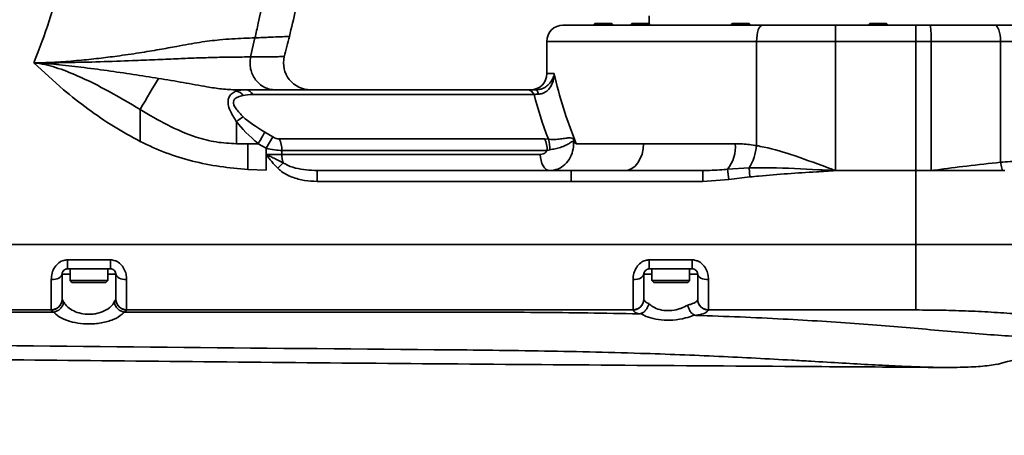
# Model space of a CAD drawing. Header units: millimetres. Extents: x 6316 to 18291, y -19059 to -9021.
# Tile 32 of 146: x 11502 to 11685, y -15915 to -15838. Entities that reach past the tile are written whole.
import ezdxf

# ---------------------------------------------------------------- set-up
doc = ezdxf.new("R2010")
doc.units = ezdxf.units.MM
doc.header["$LTSCALE"] = 10
doc.header["$PDSIZE"] = -1
doc.linetypes.add('CENTER', pattern=[50.8, 31.75, -6.35, 6.35, -6.35])
doc.layers.get('Defpoints').update_dxf_attribs({"true_color": 0x5e5e5e})
doc.layers.add('中心线层', color=1, linetype='CENTER')
doc.dimstyles.new('ISO-25', dxfattribs={"dimscale": 20, "dimtxt": 4, "dimasz": 3.05, "dimexe": 3, "dimexo": 0.625, "dimtad": 1, "dimdec": 0, "dimtxsty": 'Standard', "dimcen": 2.5, "dimclrd": 1, "dimclre": 1, "dimclrt": 4, "dimadec": 1, "dimazin": 2, "dimtfac": 1, "dimtdec": 0, "dimtmove": 0, "dimatfit": 0, "dimfxl": 1, "dimarcsym": 0})

# ---------------------------------------------------------------- blocks, each defined once
blk = doc.blocks.new('*D145')
at = {"layer": 'Defpoints', "color": 0, "linetype": 'ByBlock', "lineweight": 20, "transparency": 16777216}
for p in [(10584.24, -15808.37), (11013.17, -16065.33)]:
    blk.add_point(p, dxfattribs=at)
at = {"layer": '中心线层', "color": 1, "linetype": 'ByBlock', "lineweight": -2, "transparency": 16777216}
for p, q in [((10584.24, -15808.37), (11013.17, -16065.33)), ((11065.49, -16096.68), (11477.26, -16343.36))]:
    blk.add_line(p, q, dxfattribs=at)
at = {"layer": '中心线层', "color": 1, "linetype": 'ByBlock', "lineweight": 20, "transparency": 16777216}
blk.add_solid([(11070.72, -16087.96), (11060.27, -16105.4), (11013.17, -16065.33)], dxfattribs=at)
at = {"layer": '中心线层', "color": 4, "linetype": 'ByBlock', "lineweight": 20, "transparency": 16777216, "insert": (11399.48, -16235.04), "char_height": 80, "attachment_point": 5, "rotation": 329.0753}
blk.add_mtext('R500', dxfattribs=at)

msp = doc.modelspace()

# ---------------------------------------------------------------- linework, layer by layer
at = {"color": 7, "linetype": 'Continuous', "lineweight": 35}
for p, q in [((11618.74, -15836.87), (11618.74, -15838.42)), ((11602.74, -15838.62), (11639.78, -15838.62)), ((11608.67, -15838.32), (11608.37, -15838.62)), ((11608.67, -15838.32), (11610.24, -15838.32)), ((11610.24, -15838.32), (11611.81, -15838.32)), ((11612.11, -15838.62), (11611.81, -15838.32)), ((11615.51, -15838.32), (11615.21, -15838.62)), ((11615.51, -15838.32), (11617.86, -15838.32)), ((11617.86, -15838.32), (11618.65, -15838.32)), ((11618.95, -15838.62), (11618.65, -15838.32)), ((11634.17, -15838.32), (11633.87, -15838.62)), ((11634.17, -15838.32), (11637.1, -15838.32)), ((11637.1, -15838.32), (11637.31, -15838.32)), ((11637.61, -15838.62), (11637.31, -15838.32)), ((11639.78, -15838.62), (11653.35, -15838.62)), ((11653.35, -15838.62), (11653.35, -15841.62)), ((11653.35, -15838.62), (11668.24, -15838.62)), ((11659.67, -15838.32), (11659.37, -15838.62)), ((11659.67, -15838.32), (11662.81, -15838.32)), ((11663.11, -15838.62), (11662.81, -15838.32)), ((11668.24, -15838.62), (11670.94, -15838.62)), ((11670.94, -15838.62), (11682.86, -15838.62)), ((11682.86, -15838.62), (11706.4, -15838.62)), ((11544.76, -15844.51), (11545.55, -15840.97)), ((11599.74, -15841.62), (11599.74, -15847.62)), ((11638.68, -15841.62), (11599.74, -15841.62)), ((11653.35, -15841.62), (11638.68, -15841.62)), ((11638.68, -15860.98), (11638.68, -15841.62)), ((11653.35, -15841.62), (11653.35, -15865.62)), ((11668.24, -15841.62), (11653.35, -15841.62)), ((11671.08, -15841.62), (11668.24, -15841.62)), ((11668.24, -15841.62), (11668.24, -15865.62)), ((11671.08, -15865.62), (11671.08, -15841.62)), ((11683.97, -15841.62), (11671.08, -15841.62)), ((11683.97, -15841.62), (11683.97, -15864.07)), ((11709.63, -15841.62), (11683.97, -15841.62)), ((11504.65, -15845.63), (11504.52, -15845.62)), ((11510, -15850.62), (11504.52, -15845.62)), ((11504.65, -15845.63), (11504.65, -15845.63)), ((11599.74, -15847.62), (11601.12, -15847.62)), ((11542.13, -15850.84), (11542.13, -15850.62)), ((11542.13, -15850.62), (11543.88, -15850.62)), ((11543.88, -15850.62), (11596.12, -15850.62)), ((11597.37, -15851.5), (11545.13, -15851.5)), ((11524.24, -15860.21), (11524.24, -15854.26)), ((11542.13, -15860.62), (11542.13, -15856.54)), ((11547.4, -15858.5), (11548.87, -15859.36)), ((11548.87, -15859.36), (11547.62, -15861.48)), ((11550.04, -15859.75), (11599.31, -15859.75)), ((11599.31, -15859.75), (11600.03, -15859.79)), ((11544.24, -15860.62), (11542.13, -15860.62)), ((11544.24, -15860.62), (11544.24, -15865.4)), ((11546.16, -15860.62), (11544.24, -15860.62)), ((11547.62, -15861.48), (11546.16, -15860.62)), ((11547.62, -15862.62), (11547.62, -15861.48)), ((11605.19, -15860.62), (11617.68, -15860.62)), ((11617.68, -15860.62), (11634.73, -15860.62)), ((11547.62, -15862.62), (11550.56, -15862.62)), ((11547.62, -15865.56), (11547.62, -15862.62)), ((11550.56, -15861.87), (11550.56, -15862.62)), ((11599.82, -15861.87), (11550.56, -15861.87)), ((11550.56, -15862.62), (11598.53, -15862.62)), ((11600.27, -15861.74), (11599.82, -15861.87)), ((11549.8, -15865.19), (11550.81, -15864.16)), ((11633.25, -15865.37), (11637.27, -15865.13)), ((11637.45, -15866.79), (11637.27, -15865.13)), ((11547.62, -15865.56), (11544.24, -15865.4)), ((11557.09, -15867.62), (11557.09, -15865.62)), ((11557.09, -15865.62), (11604.24, -15865.62)), ((11604.24, -15867.62), (11604.24, -15865.62)), ((11604.24, -15865.62), (11628.71, -15865.62)), ((11628.71, -15865.62), (11629.12, -15865.6)), ((11628.71, -15867.62), (11628.71, -15865.62)), ((11633.53, -15867.26), (11633.25, -15865.37)), ((11637.45, -15866.79), (11633.53, -15867.26)), ((11668.24, -15865.62), (11653.35, -15865.62)), ((11668.24, -15879.37), (11668.24, -15865.62)), ((11671.08, -15865.62), (11668.24, -15865.62)), ((11671.13, -15865.62), (11671.08, -15865.62)), ((11684.77, -15865.62), (11684.37, -15865.62)), ((11604.24, -15867.62), (11557.09, -15867.62)), ((11628.71, -15867.62), (11604.24, -15867.62)), ((11633.53, -15867.26), (11628.71, -15867.62)), ((11668.24, -15879.37), (11180.74, -15879.37)), ((11668.24, -15879.37), (11320.24, -15879.37)), ((11510.74, -15882.2), (11518.74, -15882.2)), ((11618.74, -15882.2), (11626.74, -15882.2)), ((11511.24, -15884.87), (11509.74, -15884.87)), ((11518.74, -15883.87), (11510.74, -15883.87)), ((11511.24, -15883.87), (11511.24, -15886.02)), ((11518.24, -15886.02), (11518.24, -15883.87)), ((11519.74, -15884.87), (11518.24, -15884.87)), ((11619.24, -15884.87), (11617.74, -15884.87)), ((11626.74, -15883.87), (11618.74, -15883.87)), ((11619.24, -15883.87), (11619.24, -15886.02)), ((11626.24, -15886.02), (11626.24, -15883.87)), ((11627.74, -15884.87), (11626.24, -15884.87)), ((11511.24, -15886.02), (11511.59, -15886.37)), ((11511.24, -15886.02), (11518.24, -15886.02)), ((11517.89, -15886.37), (11511.59, -15886.37)), ((11517.89, -15886.37), (11518.24, -15886.02)), ((11518.24, -15886.02), (11518.24, -15886.02)), ((11619.24, -15886.02), (11619.59, -15886.37)), ((11619.24, -15886.02), (11626.24, -15886.02)), ((11625.89, -15886.37), (11619.59, -15886.37)), ((11625.89, -15886.37), (11626.24, -15886.02)), ((11626.24, -15886.02), (11626.24, -15886.02)), ((11509.74, -15889.51), (11509.74, -15889.54)), ((11509.74, -15889.54), (11510.03, -15889.99)), ((11519.45, -15889.99), (11519.74, -15889.54)), ((11519.74, -15889.54), (11519.74, -15889.51)), ((11617.74, -15889.51), (11617.74, -15889.54)), ((11627.74, -15889.54), (11627.74, -15889.51)), ((11507.74, -15891.5), (11413.74, -15891.5)), ((11508.06, -15891.9), (11507.74, -15891.5)), ((11508.23, -15891.88), (11508.06, -15891.9)), ((11521.42, -15891.9), (11521.24, -15891.88)), ((11521.74, -15891.5), (11521.42, -15891.9)), ((11615.74, -15891.5), (11521.74, -15891.5)), ((11572.81, -15891.9), (11578.84, -15891.9)), ((11668.24, -15891.5), (11629.74, -15891.5))]:
    msp.add_line(p, q, dxfattribs=at)
at = {"color": 7, "linetype": 'Continuous', "lineweight": 35, "flags": 128}
for points in [[(11639.78, -15838.62), (11639.56, -15838.68), (11639.36, -15838.85), (11639.16, -15839.13), (11639, -15839.5), (11638.86, -15839.96), (11638.76, -15840.48), (11638.7, -15841.04), (11638.68, -15841.62)], [(11668.24, -15838.62), (11668.24, -15838.68), (11668.24, -15838.85), (11668.24, -15839.13), (11668.24, -15839.5), (11668.24, -15839.96), (11668.24, -15840.48), (11668.24, -15841.04), (11668.24, -15841.62)], [(11683.97, -15841.62), (11683.95, -15841.04), (11683.89, -15840.48), (11683.79, -15839.96), (11683.65, -15839.5), (11683.48, -15839.13), (11683.29, -15838.85), (11683.08, -15838.68), (11682.86, -15838.62)], [(11524.24, -15854.26), (11524.71, -15853.48), (11525.17, -15852.7), (11525.63, -15851.93), (11526.07, -15851.18), (11526.5, -15850.46), (11526.9, -15849.77), (11527.29, -15849.11), (11527.65, -15848.5)], [(11598.16, -15851.42), (11598.11, -15851.24), (11598.07, -15851.08), (11598.02, -15850.95), (11597.96, -15850.83), (11597.91, -15850.74), (11597.85, -15850.68), (11597.8, -15850.64), (11597.74, -15850.62)], [(11547.4, -15858.5), (11547.29, -15858.7), (11547.16, -15858.92), (11547.02, -15859.16), (11546.86, -15859.43), (11546.69, -15859.71), (11546.52, -15860.01), (11546.34, -15860.31), (11546.16, -15860.62)], [(11614.14, -15865.62), (11614.83, -15865.53), (11615.5, -15865.24), (11616.11, -15864.78), (11616.65, -15864.16), (11617.09, -15863.4), (11617.41, -15862.54), (11617.62, -15861.6), (11617.68, -15860.62)], [(11598.53, -15862.62), (11598.56, -15863.21), (11598.66, -15863.77), (11598.82, -15864.29), (11599.04, -15864.75), (11599.31, -15865.12), (11599.61, -15865.4), (11599.95, -15865.57), (11600.29, -15865.62)], [(11510.74, -15883.87), (11510.74, -15883.84), (11510.74, -15883.75), (11510.74, -15883.6), (11510.74, -15883.4), (11510.74, -15883.15), (11510.74, -15882.86), (11510.74, -15882.54), (11510.74, -15882.2)], [(11518.74, -15883.87), (11518.74, -15883.84), (11518.74, -15883.75), (11518.74, -15883.6), (11518.74, -15883.4), (11518.74, -15883.15), (11518.74, -15882.86), (11518.74, -15882.54), (11518.74, -15882.2)], [(11618.74, -15883.87), (11618.74, -15883.84), (11618.74, -15883.75), (11618.74, -15883.6), (11618.74, -15883.4), (11618.74, -15883.15), (11618.74, -15882.86), (11618.74, -15882.54), (11618.74, -15882.2)], [(11626.74, -15883.87), (11626.74, -15883.84), (11626.74, -15883.75), (11626.74, -15883.6), (11626.74, -15883.4), (11626.74, -15883.15), (11626.74, -15882.86), (11626.74, -15882.54), (11626.74, -15882.2)], [(11509.74, -15884.87), (11509.7, -15885.06), (11509.59, -15885.25), (11509.4, -15885.42), (11509.15, -15885.57), (11508.85, -15885.69), (11508.51, -15885.78), (11508.13, -15885.84), (11507.74, -15885.85)], [(11521.74, -15885.85), (11521.35, -15885.84), (11520.97, -15885.78), (11520.63, -15885.69), (11520.33, -15885.57), (11520.08, -15885.42), (11519.89, -15885.25), (11519.78, -15885.06), (11519.74, -15884.87)], [(11617.74, -15884.87), (11617.7, -15885.06), (11617.59, -15885.25), (11617.4, -15885.42), (11617.15, -15885.57), (11616.85, -15885.69), (11616.51, -15885.78), (11616.13, -15885.84), (11615.74, -15885.85)], [(11629.74, -15885.85), (11629.35, -15885.84), (11628.97, -15885.78), (11628.63, -15885.69), (11628.33, -15885.57), (11628.08, -15885.42), (11627.89, -15885.25), (11627.78, -15885.06), (11627.74, -15884.87)], [(11508.06, -15891.9), (11480.67, -15891.9), (11454.08, -15891.9)], [(11572.81, -15891.9), (11546.73, -15891.9), (11521.42, -15891.9)]]:
    msp.add_lwpolyline(points, dxfattribs=at)
at = {"color": 7, "linetype": 'Continuous', "lineweight": 35}
for centre, radius, start, end in [((11602.74, -15841.62), 3, 90, 180), ((11655.07, -15840.88), 16.02, 357.3232, 8.0779), ((11555.86, -15845.62), 5, 166.5548, 270), ((11596.74, -15847.62), 3, 270, 0), ((11543.74, -15852.15), 1.54, 25.0734, 84.6172), ((11595.98, -15852.15), 1.54, 25.0734, 84.6172), ((11541.58, -15853.05), 2.27, 37.8016, 76.0526), ((11546.09, -15860.74), 5.77, 118.0067, 133.2996), ((11546.3, -15861.78), 4.26, 358.8609, 28.5235), ((11595.56, -15861.78), 4.26, 358.8609, 28.5235), ((11595.76, -15861.3), 4.53, 354.5146, 19.5119), ((11607.52, -15860.64), 2.85, 165.0521, 172.7575), ((11628.29, -15861.22), 6.46, 320.1551, 5.3311), ((11628.78, -15859.95), 9.95, 328.6065, 354.0203), ((11555.24, -15862.65), 4.69, 179.6454, 198.8187), ((11507.76, -15889.48), 1.98, 269.3924, 359.3792), ((11507.75, -15889.51), 1.99, 269.7125, 359.0895), ((11521.72, -15889.48), 1.98, 180.6208, 270.6076), ((11521.73, -15889.51), 1.99, 180.9105, 270.2875), ((11615.76, -15889.48), 1.98, 269.3924, 359.3792), ((11615.75, -15889.51), 1.99, 269.7125, 359.0895), ((11629.72, -15889.48), 1.98, 180.6208, 270.6076), ((11629.73, -15889.51), 1.99, 180.9105, 270.2875)]:
    msp.add_arc(centre, radius, start, end, dxfattribs=at)
for centre, major_axis, ratio, start_param, end_param in [((11661.24, -15873.73), (-53.86, 58.4), 0.508245, 0.715729, 0.927812), ((11555.78, -15860.62), (15.05, -8.79), 0.316835, 2.644513, 2.85491), ((11557.03, -15858.5), (15.23, -5.84), 0.25307, 2.558298, 2.768695), ((11660, -15875.85), (-57.48, 57.48), 0.509225, 0.712662, 0.84812), ((11557.03, -15858.5), (15.23, -5.84), 0.25307, 3.707991, 4.129095), ((11555.78, -15860.62), (15.05, -8.79), 0.316835, 3.794206, 4.215309), ((11548.87, -15857.75), (-1.78, 1.78), 0.509225, 2.041796, 2.670593), ((11547.62, -15859.87), (4.98, -1.3), 0.304779, 4.79177, 5.420566)]:
    msp.add_ellipse(centre, major_axis=major_axis, ratio=ratio, start_param=start_param, end_param=end_param, dxfattribs=at)
for points, knots in [([(11504.52, -15845.62), (11505.51, -15843.03), (11507.68, -15837.34), (11510.1, -15828.23), (11511.81, -15818.38), (11512.03, -15811.72), (11512.13, -15808.37)], [0, 0, 0, 0, 0.217455, 0.477961, 0.737844, 1, 1, 1, 1]), ([(11548.94, -15820.58), (11548.61, -15823.57), (11547.96, -15829.5), (11546.66, -15836.27), (11545.76, -15840.06), (11545.55, -15840.97)], [0, 0, 0, 0, 0.435407, 0.865032, 1, 1, 1, 1]), ([(11551.94, -15840.7), (11552.74, -15837.41), (11553.95, -15832.45), (11554.56, -15827.4), (11554.77, -15825.7)], [0, 0, 0, 0, 0.664948, 1, 1, 1, 1]), ([(11504.52, -15845.62), (11506.01, -15845.59), (11508.82, -15845.53), (11512.83, -15845.18), (11516.5, -15844.8), (11520.24, -15844.33), (11524.02, -15843.78), (11527.74, -15843.16), (11531.57, -15842.45), (11534.71, -15841.88), (11537.24, -15841.53), (11539.3, -15841.3), (11541.43, -15841.14), (11543.59, -15841.04), (11544.88, -15840.99), (11545.55, -15840.97)], [0, 0, 0, 0, 0.082817, 0.156412, 0.224562, 0.288655, 0.368826, 0.442468, 0.511012, 0.611249, 0.663699, 0.720525, 0.804377, 0.898654, 1, 1, 1, 1]), ([(11545.55, -15840.97), (11546.53, -15840.93), (11548.46, -15840.85), (11550.46, -15840.77), (11551.61, -15840.72), (11552.09, -15840.7), (11551.95, -15840.7), (11551.95, -15840.7)], [0, 0, 0, 0, 0.255376, 0.505788, 0.752608, 0.99893, 1, 1, 1, 1]), ([(11550.99, -15844.49), (11551.15, -15843.86), (11551.46, -15842.59), (11551.79, -15841.33), (11551.95, -15840.7)], [0, 0, 0, 0, 0.503454, 1, 1, 1, 1]), ([(11504.52, -15845.62), (11506.57, -15845.61), (11510.67, -15845.58), (11516.81, -15845.42), (11522.3, -15845.23), (11527.04, -15845.04), (11530.96, -15844.86), (11534.38, -15844.72), (11537.69, -15844.61), (11540.63, -15844.55), (11542.96, -15844.53), (11544.26, -15844.52), (11544.76, -15844.51), (11544.76, -15844.51)], [0, 0, 0, 0, 0.115864, 0.231727, 0.34695, 0.430785, 0.514472, 0.597168, 0.679979, 0.800169, 0.920701, 0.999999, 1, 1, 1, 1]), ([(11544.76, -15844.51), (11544.76, -15844.51), (11545.79, -15844.51), (11547.63, -15844.49), (11549.55, -15844.47), (11550.62, -15844.46), (11551.07, -15844.45), (11550.97, -15844.46), (11550.95, -15844.46)], [0, 0, 0, 0, 0.000002, 0.258492, 0.518963, 0.740184, 0.961392, 1, 1, 1, 1]), ([(11504.65, -15845.63), (11504.78, -15845.63), (11505.09, -15845.64), (11505.4, -15845.65), (11505.92, -15845.68), (11506.3, -15845.7), (11507.34, -15845.78), (11509.56, -15845.97), (11513.37, -15846.42), (11518.13, -15847.05), (11522.97, -15847.76), (11526.09, -15848.26), (11527.65, -15848.5)], [0, 0, 0, 0, 0.017372, 0.0391, 0.040254, 0.083652, 0.088545, 0.173656, 0.368915, 0.579398, 0.790068, 1, 1, 1, 1]), ([(11524.24, -15854.26), (11522.34, -15853.14), (11518.53, -15850.89), (11513.3, -15848.23), (11509.27, -15846.65), (11506.89, -15845.99), (11505.72, -15845.76), (11505.08, -15845.66), (11504.78, -15845.64), (11504.65, -15845.63)], [0, 0, 0, 0, 0.307853, 0.615346, 0.815385, 0.910133, 0.957767, 0.981121, 1, 1, 1, 1]), ([(11527.65, -15848.5), (11529.2, -15848.76), (11532.31, -15849.27), (11536.12, -15849.98), (11539.37, -15850.51), (11541.21, -15850.59), (11542.13, -15850.62)], [0, 0, 0, 0, 0.304479, 0.612673, 0.805959, 1, 1, 1, 1]), ([(11597.74, -15850.62), (11597.99, -15850.61), (11598.3, -15850.58), (11598.93, -15850.4), (11599.6, -15850.06), (11600.36, -15849.36), (11600.88, -15848.53), (11601.07, -15847.92), (11601.12, -15847.63), (11601.12, -15847.62)], [0, 0, 0, 0, 0.142861, 0.178961, 0.363248, 0.563533, 0.789655, 0.9955, 1, 1, 1, 1]), ([(11601.12, -15847.62), (11601.12, -15847.63), (11601.12, -15848), (11601.02, -15848.78), (11600.62, -15849.85), (11599.96, -15850.73), (11599.33, -15851.16), (11598.72, -15851.38), (11598.41, -15851.4), (11598.16, -15851.42)], [0, 0, 0, 0, 0.0039599, 0.2097108, 0.43571, 0.6363967, 0.8211006, 0.8573822, 1, 1, 1, 1]), ([(11524.24, -15860.21), (11522.58, -15859.3), (11519.23, -15857.47), (11514.51, -15854.2), (11511.5, -15851.82), (11510, -15850.62)], [0, 0, 0, 0, 0.331184, 0.664972, 1, 1, 1, 1]), ([(11596.12, -15850.62), (11596.53, -15850.62), (11597.04, -15850.62), (11597.62, -15850.62), (11597.74, -15850.62)], [0, 0, 0, 0, 0.7997981, 1, 1, 1, 1]), ([(11542.13, -15856.54), (11541.69, -15855.84), (11540.98, -15854.76), (11540.57, -15853.41), (11540.53, -15852.55), (11540.76, -15851.83), (11541.3, -15851.22), (11541.84, -15850.97), (11542.13, -15850.84)], [0, 0, 0, 0, 0.265302, 0.417185, 0.535515, 0.653339, 0.817784, 1, 1, 1, 1]), ([(11543.38, -15851.66), (11543.03, -15851.74), (11542.39, -15851.9), (11541.75, -15852.29), (11541.51, -15852.81), (11541.6, -15853.44), (11542.16, -15854.43), (11542.9, -15855.16), (11543.38, -15855.64)], [0, 0, 0, 0, 0.196754, 0.358712, 0.466964, 0.575466, 0.722576, 1, 1, 1, 1]), ([(11598.16, -15851.42), (11598.1, -15851.42), (11597.88, -15851.42), (11597.6, -15851.45), (11597.43, -15851.49), (11597.37, -15851.5)], [0, 0, 0, 0, 0.1930721, 0.7417988, 1, 1, 1, 1]), ([(11542.13, -15860.62), (11540.88, -15860.56), (11538.33, -15860.43), (11533.99, -15859.31), (11529.25, -15857.23), (11525.92, -15855.26), (11524.24, -15854.26)], [0, 0, 0, 0, 0.195744, 0.396596, 0.695805, 1, 1, 1, 1]), ([(11600.03, -15859.79), (11600.34, -15859.81), (11600.97, -15859.86), (11602.05, -15859.78), (11603.04, -15859.64), (11603.83, -15859.52), (11604.32, -15859.52), (11604.61, -15859.68), (11604.72, -15859.83), (11604.77, -15859.9)], [0, 0, 0, 0, 0.165116, 0.335501, 0.518208, 0.683122, 0.84793, 0.936087, 1, 1, 1, 1]), ([(11544.24, -15865.4), (11542.5, -15865.25), (11539.04, -15864.95), (11533.93, -15863.93), (11528.95, -15862.42), (11525.82, -15860.95), (11524.24, -15860.21)], [0, 0, 0, 0, 0.251494, 0.501398, 0.749904, 1, 1, 1, 1]), ([(11604.69, -15860.28), (11604.67, -15860.25), (11604.64, -15860.22), (11604.56, -15860.2), (11604.36, -15860.26), (11603.95, -15860.54), (11603.24, -15860.94), (11602.31, -15861.33), (11601.25, -15861.61), (11600.6, -15861.69), (11600.27, -15861.74)], [0, 0, 0, 0, 0.029853, 0.039129, 0.102424, 0.247354, 0.412065, 0.608654, 0.802286, 1, 1, 1, 1]), ([(11604.69, -15860.28), (11604.7, -15860.39), (11604.72, -15860.84), (11604.63, -15861.84), (11604.16, -15863.24), (11603.15, -15864.55), (11601.81, -15865.45), (11600.8, -15865.57), (11600.29, -15865.62)], [0, 0, 0, 0, 0.042384, 0.162549, 0.368941, 0.578988, 0.789938, 1, 1, 1, 1]), ([(11605.19, -15860.62), (11605.19, -15860.62), (11605.02, -15860.51), (11604.86, -15860.39), (11604.69, -15860.28)], [0, 0, 0, 0, 0.016555, 1, 1, 1, 1]), ([(11604.77, -15859.9), (11604.91, -15860.14), (11605.05, -15860.38), (11605.19, -15860.62), (11605.19, -15860.62)], [0, 0, 0, 0, 0.98636, 1, 1, 1, 1]), ([(11634.73, -15860.62), (11635.17, -15860.63), (11636.48, -15860.66), (11637.81, -15860.85), (11638.68, -15860.98)], [0, 0, 0, 0, 0.343743, 1, 1, 1, 1]), ([(11638.68, -15860.98), (11638.9, -15861.03), (11641, -15861.41), (11645.33, -15862.66), (11650, -15864.37), (11652.78, -15865.41), (11653.34, -15865.62), (11653.35, -15865.62)], [0, 0, 0, 0, 0.047566, 0.433743, 0.88653, 0.997458, 1, 1, 1, 1]), ([(11549.8, -15865.19), (11549.42, -15864.79), (11548.84, -15864.18), (11548.14, -15863.3), (11547.8, -15862.85), (11547.62, -15862.63), (11547.62, -15862.62)], [0, 0, 0, 0, 0.496379, 0.746042, 0.995805, 1, 1, 1, 1]), ([(11547.62, -15862.62), (11547.62, -15862.63), (11547.91, -15862.76), (11548.48, -15863.03), (11549.56, -15863.53), (11550.32, -15863.92), (11550.81, -15864.16)], [0, 0, 0, 0, 0.004019, 0.265917, 0.522043, 1, 1, 1, 1]), ([(11598.53, -15862.62), (11598.71, -15862.6), (11599.09, -15862.55), (11599.54, -15862.25), (11599.75, -15861.97), (11599.82, -15861.87)], [0, 0, 0, 0, 0.383572, 0.76728, 1, 1, 1, 1]), ([(11557.09, -15867.62), (11556.32, -15867.59), (11554.73, -15867.52), (11552.37, -15866.88), (11550.7, -15866.02), (11549.94, -15865.32), (11549.8, -15865.19)], [0, 0, 0, 0, 0.29692, 0.603294, 0.929357, 1, 1, 1, 1]), ([(11550.81, -15864.16), (11550.93, -15864.24), (11551.63, -15864.69), (11553.71, -15865.43), (11555.75, -15865.54), (11557.09, -15865.62)], [0, 0, 0, 0, 0.064096, 0.380509, 1, 1, 1, 1]), ([(11637.27, -15865.13), (11638.6, -15865.12), (11642.88, -15865.08), (11648.16, -15865.35), (11652.18, -15865.56), (11653.25, -15865.62), (11653.34, -15865.62), (11653.35, -15865.62)], [0, 0, 0, 0, 0.248163, 0.800315, 0.983356, 0.997365, 1, 1, 1, 1]), ([(11671.55, -15865.56), (11671.69, -15865.55), (11673.75, -15865.27), (11677.99, -15864.72), (11681.9, -15864.3), (11683.97, -15864.07)], [0, 0, 0, 0, 0.033033, 0.486778, 1, 1, 1, 1]), ([(11683.97, -15864.07), (11685.14, -15863.98), (11687.55, -15863.78), (11691.09, -15863.65), (11693.39, -15863.63), (11694.54, -15863.62)], [0, 0, 0, 0, 0.320204, 0.660702, 1, 1, 1, 1]), ([(11684.37, -15865.62), (11684.34, -15865.55), (11684.25, -15865.33), (11684.14, -15864.9), (11684.03, -15864.46), (11683.99, -15864.17), (11683.97, -15864.07)], [0, 0, 0, 0, 0.17434, 0.5, 0.82566, 1, 1, 1, 1]), ([(11629.12, -15865.6), (11630.31, -15865.57), (11631.69, -15865.53), (11633.06, -15865.39), (11633.25, -15865.37)], [0, 0, 0, 0, 0.861482, 1, 1, 1, 1]), ([(11653.35, -15865.62), (11653.34, -15865.63), (11652.15, -15865.7), (11647.4, -15866), (11642.1, -15866.33), (11638, -15866.74), (11637.45, -15866.79)], [0, 0, 0, 0, 0.0026, 0.225001, 0.894856, 1, 1, 1, 1]), ([(11671.13, -15865.62), (11671.13, -15865.62), (11671.13, -15865.62), (11671.14, -15865.62), (11671.14, -15865.62), (11671.16, -15865.62), (11671.23, -15865.61), (11671.36, -15865.59), (11671.48, -15865.57), (11671.55, -15865.56)], [0, 0, 0, 0, 0.000401, 0.0029456, 0.0096794, 0.0347562, 0.1315087, 0.5115936, 1, 1, 1, 1]), ([(11684.37, -15865.62), (11682.16, -15865.62), (11677.81, -15865.62), (11673.34, -15865.62), (11671.13, -15865.62)], [0, 0, 0, 0, 0.5077378, 1, 1, 1, 1]), ([(11668.24, -15879.37), (11668.24, -15880.07), (11668.24, -15881.48), (11668.24, -15883.57), (11668.24, -15885.56), (11668.24, -15887.37), (11668.24, -15888.94), (11668.24, -15890.19), (11668.24, -15891.04), (11668.24, -15891.35), (11668.24, -15891.5)], [0, 0, 0, 0, 0.122911, 0.245702, 0.371398, 0.49711, 0.622814, 0.74849, 0.874172, 1, 1, 1, 1]), ([(11718.36, -15879.37), (11717.62, -15879.37), (11715.67, -15879.37), (11711.79, -15879.37), (11706.89, -15879.37), (11701.48, -15879.37), (11695.64, -15879.37), (11689.46, -15879.37), (11682.79, -15879.37), (11675.69, -15879.37), (11670.73, -15879.37), (11668.24, -15879.37)], [0, 0, 0, 0, 0.068559, 0.181932, 0.295666, 0.409038, 0.52241, 0.636142, 0.749511, 0.874756, 1, 1, 1, 1]), ([(11718.39, -15879.37), (11717.56, -15879.37), (11715.33, -15879.37), (11710.75, -15879.37), (11704.87, -15879.37), (11698.32, -15879.37), (11691.26, -15879.37), (11683.82, -15879.37), (11676.09, -15879.37), (11670.86, -15879.37), (11668.24, -15879.37)], [0, 0, 0, 0, 0.077545, 0.208927, 0.341, 0.472847, 0.604293, 0.73661, 0.868067, 1, 1, 1, 1]), ([(11507.74, -15885.85), (11507.77, -15885.46), (11507.83, -15884.68), (11508.33, -15883.56), (11509.1, -15882.71), (11509.95, -15882.26), (11510.51, -15882.21), (11510.74, -15882.2)], [0, 0, 0, 0, 0.2447, 0.48373, 0.689156, 0.875746, 1, 1, 1, 1]), ([(11518.74, -15882.2), (11519.03, -15882.22), (11519.37, -15882.26), (11520, -15882.5), (11520.65, -15882.94), (11521.3, -15883.83), (11521.68, -15884.85), (11521.72, -15885.52), (11521.74, -15885.85)], [0, 0, 0, 0, 0.158624, 0.183747, 0.37604, 0.580707, 0.795252, 1, 1, 1, 1]), ([(11615.74, -15885.85), (11615.77, -15885.46), (11615.83, -15884.68), (11616.33, -15883.56), (11617.1, -15882.71), (11617.95, -15882.26), (11618.51, -15882.21), (11618.74, -15882.2)], [0, 0, 0, 0, 0.2447, 0.48373, 0.689156, 0.875746, 1, 1, 1, 1]), ([(11626.74, -15882.2), (11627.03, -15882.22), (11627.37, -15882.26), (11628, -15882.5), (11628.65, -15882.94), (11629.3, -15883.83), (11629.68, -15884.85), (11629.72, -15885.52), (11629.74, -15885.85)], [0, 0, 0, 0, 0.158624, 0.183747, 0.37604, 0.580707, 0.795252, 1, 1, 1, 1]), ([(11510.74, -15883.87), (11510.66, -15883.88), (11510.48, -15883.89), (11510.2, -15884.01), (11510.04, -15884.15), (11509.89, -15884.34), (11509.76, -15884.58), (11509.75, -15884.77), (11509.74, -15884.87)], [0, 0, 0, 0, 0.112914, 0.280459, 0.449971, 0.467403, 0.708543, 1, 1, 1, 1]), ([(11509.74, -15884.87), (11509.74, -15885.25), (11509.74, -15886.5), (11509.74, -15887.99), (11509.74, -15889.06), (11509.74, -15889.36), (11509.74, -15889.51)], [0, 0, 0, 0, 0.155821, 0.518753, 0.753972, 1, 1, 1, 1]), ([(11519.74, -15884.87), (11519.73, -15884.79), (11519.72, -15884.62), (11519.6, -15884.34), (11519.38, -15884.08), (11519.08, -15883.91), (11518.85, -15883.88), (11518.74, -15883.87)], [0, 0, 0, 0, 0.247236, 0.471409, 0.661308, 0.833608, 1, 1, 1, 1]), ([(11519.74, -15889.51), (11519.74, -15889.34), (11519.74, -15888.95), (11519.74, -15887.45), (11519.74, -15885.73), (11519.74, -15884.87)], [0, 0, 0, 0, 0.26729, 0.634228, 1, 1, 1, 1]), ([(11618.74, -15883.87), (11618.66, -15883.88), (11618.48, -15883.89), (11618.2, -15884.01), (11618.04, -15884.15), (11617.89, -15884.34), (11617.76, -15884.58), (11617.75, -15884.77), (11617.74, -15884.87)], [0, 0, 0, 0, 0.112914, 0.280459, 0.449971, 0.467403, 0.708543, 1, 1, 1, 1]), ([(11617.74, -15884.87), (11617.74, -15885.25), (11617.74, -15886.5), (11617.74, -15887.99), (11617.74, -15889.06), (11617.74, -15889.36), (11617.74, -15889.51)], [0, 0, 0, 0, 0.155821, 0.518752, 0.753972, 1, 1, 1, 1]), ([(11627.74, -15884.87), (11627.73, -15884.79), (11627.72, -15884.62), (11627.6, -15884.34), (11627.38, -15884.08), (11627.08, -15883.91), (11626.85, -15883.88), (11626.74, -15883.87)], [0, 0, 0, 0, 0.247236, 0.471409, 0.661307, 0.833608, 1, 1, 1, 1]), ([(11627.74, -15889.51), (11627.74, -15889.34), (11627.74, -15888.95), (11627.74, -15887.45), (11627.74, -15885.73), (11627.74, -15884.87)], [0, 0, 0, 0, 0.267291, 0.634228, 1, 1, 1, 1]), ([(11507.74, -15891.46), (11507.74, -15891.29), (11507.74, -15890.94), (11507.74, -15889.65), (11507.74, -15887.83), (11507.74, -15886.31), (11507.74, -15885.85)], [0, 0, 0, 0, 0.233271, 0.473883, 0.842985, 1, 1, 1, 1]), ([(11521.74, -15885.85), (11521.74, -15886.9), (11521.74, -15888.47), (11521.74, -15889.98), (11521.74, -15890.94), (11521.74, -15891.27), (11521.74, -15891.46)], [0, 0, 0, 0, 0.368759, 0.554689, 0.747008, 1, 1, 1, 1]), ([(11615.74, -15891.46), (11615.74, -15891.29), (11615.74, -15890.94), (11615.74, -15889.65), (11615.74, -15887.83), (11615.74, -15886.31), (11615.74, -15885.85)], [0, 0, 0, 0, 0.233271, 0.473884, 0.842985, 1, 1, 1, 1]), ([(11629.74, -15885.85), (11629.74, -15886.9), (11629.74, -15888.47), (11629.74, -15889.98), (11629.74, -15890.94), (11629.74, -15891.27), (11629.74, -15891.46)], [0, 0, 0, 0, 0.368758, 0.554688, 0.747007, 1, 1, 1, 1]), ([(11508.23, -15891.88), (11508.44, -15891.83), (11508.86, -15891.73), (11509.41, -15891.32), (11509.82, -15890.78), (11509.99, -15890.31), (11510.03, -15890.04), (11510.03, -15889.99), (11510.03, -15889.99)], [0, 0, 0, 0, 0.235136, 0.470248, 0.706132, 0.944426, 0.994267, 1, 1, 1, 1]), ([(11510.03, -15889.99), (11510.14, -15890.16), (11510.43, -15890.66), (11511.23, -15891.37), (11512.5, -15891.98), (11513.99, -15892.31), (11515.33, -15892.31), (11516.71, -15892.07), (11518.09, -15891.52), (11519.03, -15890.71), (11519.35, -15890.15), (11519.45, -15889.99)], [0, 0, 0, 0, 0.0722704, 0.2071589, 0.3287088, 0.4449294, 0.5600668, 0.6257861, 0.7692223, 0.9334733, 1, 1, 1, 1]), ([(11521.24, -15891.88), (11521.03, -15891.83), (11520.61, -15891.72), (11520.06, -15891.31), (11519.65, -15890.77), (11519.49, -15890.31), (11519.45, -15890.04), (11519.45, -15889.99), (11519.45, -15889.99)], [0, 0, 0, 0, 0.235373, 0.470721, 0.706883, 0.945563, 0.994314, 1, 1, 1, 1]), ([(11617.2, -15892.17), (11617.39, -15892.08), (11617.75, -15891.92), (11618.21, -15891.43), (11618.52, -15890.88), (11618.62, -15890.49), (11618.65, -15890.32), (11618.65, -15890.31)], [0, 0, 0, 0, 0.262936, 0.525835, 0.789815, 0.993357, 1, 1, 1, 1]), ([(11617.74, -15889.54), (11617.8, -15889.69), (11617.9, -15889.97), (11618.41, -15890.21), (11618.65, -15890.31)], [0, 0, 0, 0, 0.5432577, 1, 1, 1, 1]), ([(11618.65, -15890.31), (11618.9, -15890.52), (11619.44, -15890.98), (11620.66, -15891.48), (11621.93, -15891.65), (11623.23, -15891.59), (11624.07, -15891.4), (11625.06, -15891.06), (11625.5, -15890.8), (11625.89, -15890.58)], [0, 0, 0, 0, 0.156171, 0.339878, 0.51986, 0.610164, 0.794735, 0.815803, 1, 1, 1, 1]), ([(11625.89, -15890.58), (11626.11, -15890.52), (11626.76, -15890.37), (11627.53, -15890.02), (11627.67, -15889.7), (11627.74, -15889.54)], [0, 0, 0, 0, 0.2065763, 0.6023474, 1, 1, 1, 1]), ([(11627.08, -15892.43), (11626.94, -15892.34), (11626.65, -15892.16), (11626.27, -15891.66), (11626.02, -15891.11), (11625.92, -15890.74), (11625.89, -15890.58), (11625.89, -15890.58)], [0, 0, 0, 0, 0.269052, 0.538063, 0.808245, 0.993275, 1, 1, 1, 1]), ([(11507.74, -15891.5), (11507.74, -15891.5), (11507.74, -15891.49), (11507.74, -15891.47), (11507.74, -15891.46)], [0, 0, 0, 0, 0.000369, 1, 1, 1, 1]), ([(11508.24, -15891.9), (11508.24, -15891.9), (11508.24, -15891.89), (11508.24, -15891.89), (11508.23, -15891.88)], [0, 0, 0, 0, 0.002063, 1, 1, 1, 1]), ([(11521.23, -15891.9), (11521.23, -15891.9), (11521.14, -15892.02), (11520.66, -15892.54), (11519.4, -15893.32), (11517.47, -15893.87), (11515.56, -15894.1), (11513.69, -15894.1), (11511.62, -15893.78), (11509.84, -15893.17), (11508.78, -15892.49), (11508.35, -15892.03), (11508.24, -15891.9), (11508.24, -15891.9)], [0, 0, 0, 0, 0.000003, 0.049413, 0.215731, 0.365716, 0.435706, 0.559032, 0.682236, 0.808151, 0.944433, 0.999997, 1, 1, 1, 1]), ([(11521.24, -15891.88), (11521.24, -15891.89), (11521.24, -15891.89), (11521.23, -15891.9), (11521.23, -15891.9)], [0, 0, 0, 0, 0.9979857, 1, 1, 1, 1]), ([(11521.74, -15891.46), (11521.74, -15891.47), (11521.74, -15891.49), (11521.74, -15891.5), (11521.74, -15891.5)], [0, 0, 0, 0, 0.999631, 1, 1, 1, 1]), ([(11616.81, -15892.22), (11613.66, -15892.16), (11607.36, -15892.04), (11594.7, -15891.91), (11585.19, -15891.9), (11578.84, -15891.9)], [0, 0, 0, 0, 0.249524, 0.49908, 1, 1, 1, 1]), ([(11615.74, -15891.5), (11615.74, -15891.5), (11615.74, -15891.49), (11615.74, -15891.47), (11615.74, -15891.46)], [0, 0, 0, 0, 0.0003686, 1, 1, 1, 1]), ([(11616.81, -15892.22), (11616.56, -15892.13), (11615.95, -15891.91), (11615.82, -15891.65), (11615.74, -15891.5)], [0, 0, 0, 0, 0.403672, 1, 1, 1, 1]), ([(11617.2, -15892.17), (11617.15, -15892.18), (11617.04, -15892.21), (11616.9, -15892.22), (11616.82, -15892.22), (11616.81, -15892.22)], [0, 0, 0, 0, 0.397619, 0.915056, 1, 1, 1, 1]), ([(11627.08, -15892.43), (11627.05, -15892.45), (11626.56, -15892.66), (11625.34, -15893.08), (11623.59, -15893.37), (11621.69, -15893.42), (11619.92, -15893.26), (11618.34, -15892.79), (11617.53, -15892.38), (11617.23, -15892.19), (11617.2, -15892.17)], [0, 0, 0, 0, 0.0134694, 0.1686214, 0.3841715, 0.4802175, 0.6711776, 0.8618259, 0.9857223, 1, 1, 1, 1]), ([(11627.43, -15892.5), (11627.37, -15892.5), (11627.25, -15892.49), (11627.14, -15892.46), (11627.09, -15892.44), (11627.08, -15892.43)], [0, 0, 0, 0, 0.4924314, 0.9046642, 1, 1, 1, 1]), ([(11629.74, -15891.5), (11629.64, -15891.66), (11629.45, -15891.99), (11628.43, -15892.31), (11627.65, -15892.46), (11627.43, -15892.5)], [0, 0, 0, 0, 0.422144, 0.843775, 1, 1, 1, 1]), ([(11670.16, -15895.09), (11668.18, -15894.92), (11664.22, -15894.57), (11657.7, -15894.06), (11650.83, -15893.59), (11643.43, -15893.16), (11635.62, -15892.79), (11630.17, -15892.59), (11627.43, -15892.5)], [0, 0, 0, 0, 0.157763, 0.315561, 0.478764, 0.642015, 0.820609, 1, 1, 1, 1]), ([(11629.74, -15891.46), (11629.74, -15891.47), (11629.74, -15891.49), (11629.74, -15891.5), (11629.74, -15891.5)], [0, 0, 0, 0, 0.999631, 1, 1, 1, 1]), ([(11717.77, -15896.62), (11717.39, -15896.55), (11716.65, -15896.39), (11714.51, -15895.97), (11711.65, -15895.44), (11708.01, -15894.8), (11703.7, -15894.12), (11698.79, -15893.44), (11693.36, -15892.8), (11687.98, -15892.3), (11682.83, -15891.93), (11678.06, -15891.68), (11673.18, -15891.53), (11669.89, -15891.51), (11668.24, -15891.5)], [0, 0, 0, 0, 0.088929, 0.177858, 0.269197, 0.360539, 0.451881, 0.543222, 0.634564, 0.725902, 0.794427, 0.862952, 0.931476, 1, 1, 1, 1]), ([(11578.83, -15898.87), (11545.77, -15898.58), (11479.64, -15898.01), (11392.11, -15896.8), (11316.21, -15895.58), (11251.97, -15894.52), (11209.14, -15894.27), (11187.72, -15894.14)], [0, 0, 0, 0, 0.253594, 0.507199, 0.671472, 0.835742, 1, 1, 1, 1]), ([(11695.57, -15896.71), (11694.43, -15896.7), (11691.9, -15896.69), (11687.39, -15896.46), (11682.14, -15896.11), (11676.41, -15895.65), (11672.25, -15895.28), (11670.16, -15895.09)], [0, 0, 0, 0, 0.16832, 0.3737, 0.579091, 0.789534, 1, 1, 1, 1]), ([(11182.09, -15896.71), (11188.19, -15896.72), (11200.8, -15896.73), (11220.32, -15896.87), (11241.02, -15897.07), (11262.91, -15897.35), (11285.85, -15897.68), (11309.82, -15898.06), (11334.8, -15898.46), (11360.93, -15898.88), (11388.39, -15899.31), (11417.18, -15899.73), (11447.33, -15900.14), (11478.67, -15900.52), (11511.2, -15900.88), (11544.71, -15901.2), (11579.18, -15901.5), (11614.61, -15901.77), (11646.12, -15901.99), (11665.83, -15902.12), (11673.34, -15902.17)], [0, 0, 0, 0, 0.037292, 0.077009, 0.119151, 0.16372, 0.210714, 0.259231, 0.310086, 0.363281, 0.418815, 0.47776, 0.539129, 0.602922, 0.669139, 0.73778, 0.807554, 0.879667, 0.954118, 1, 1, 1, 1]), ([(11683.31, -15901.6), (11686.74, -15900.69), (11692.89, -15899.07), (11699.04, -15897.44), (11701.76, -15896.72)], [0, 0, 0, 0, 0.557687, 1, 1, 1, 1]), ([(11645.22, -15900.82), (11643.01, -15900.7), (11638.6, -15900.45), (11631.63, -15900.11), (11624.46, -15899.8), (11616.44, -15899.52), (11607.65, -15899.28), (11598.09, -15899.09), (11588.48, -15898.96), (11582.05, -15898.9), (11578.83, -15898.87)], [0, 0, 0, 0, 0.10768, 0.215378, 0.325556, 0.435755, 0.576159, 0.716601, 0.858291, 1, 1, 1, 1]), ([(11683.3, -15901.55), (11682.83, -15901.64), (11681.44, -15901.9), (11678.47, -15902.11), (11674.43, -15902.2), (11669.9, -15902.12), (11665.1, -15901.94), (11660.07, -15901.68), (11654.63, -15901.37), (11649.62, -15901.07), (11646.41, -15900.89), (11645.22, -15900.82)], [0, 0, 0, 0, 0.065162, 0.193483, 0.326348, 0.459201, 0.574933, 0.690671, 0.809903, 0.929151, 1, 1, 1, 1])]:
    msp.add_open_spline(points, degree=3, knots=knots, dxfattribs=at)
msp.add_open_spline([(11544.76, -15844.51), (11544.7, -15844.88), (11544.59, -15845.62), (11544.72, -15846.75), (11545.07, -15847.81), (11545.63, -15848.77), (11546.38, -15849.57), (11547.27, -15850.16), (11548.27, -15850.55), (11548.97, -15850.6), (11549.32, -15850.62)], degree=3, dxfattribs=at)

# ---------------------------------------------------------------- dimensions: what is measured, and where the dimension line sits
at = {"layer": '中心线层', "color": 1, "linetype": 'ByBlock', "lineweight": 20}
dim = msp.add_radius_dim(center=(10584.24, -15808.37), mpoint=(11013.17, -16065.33), dimstyle='ISO-25', dxfattribs=at)
dim.commit()
dim.dimension.update_dxf_attribs({"geometry": '*D145', "text_midpoint": (11372.27, -16280.46), "dimtype": 164})

doc.saveas('drawing.dxf')
